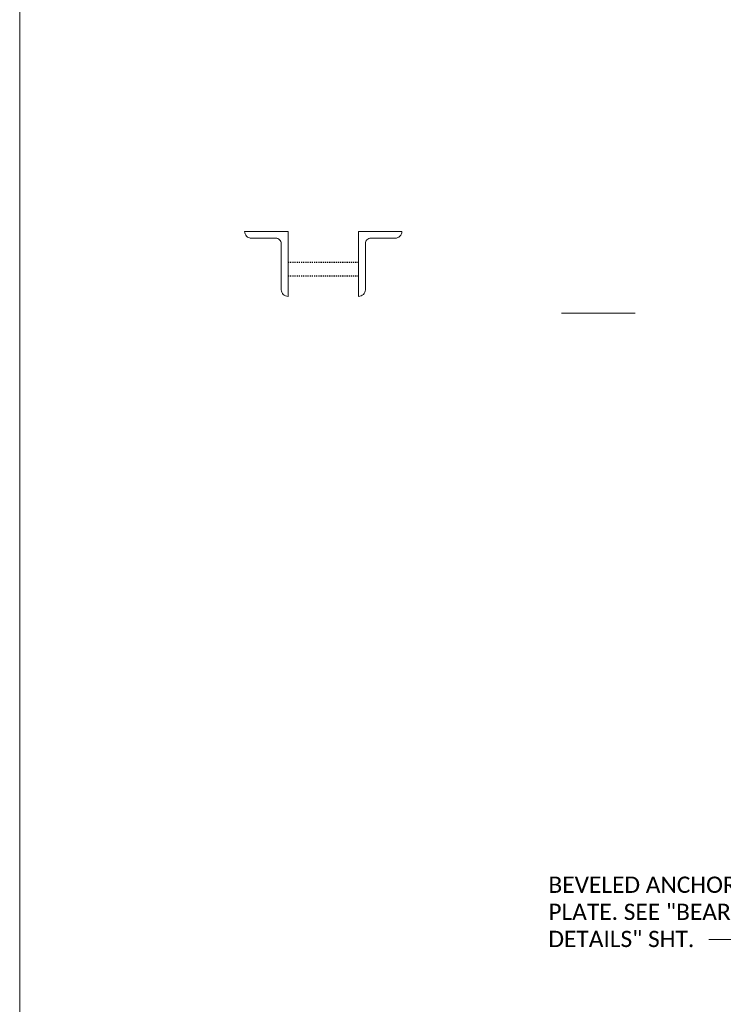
# Model space of a CAD drawing. Extents: x 23 to 1533, y 6 to 258.
# Tile 3 of 16: x 23 to 87, y 91 to 181. Entities that reach past the tile are written whole.
import ezdxf
from ezdxf import colors
from ezdxf.entities.mleader import LeaderData, LeaderLine
from ezdxf.math import Vec2, Vec3

# ---------------------------------------------------------------- set-up
doc = ezdxf.new("R2010")
doc.units = 0
doc.header["$MEASUREMENT"] = 0
doc.linetypes.add('Wisdot2', pattern=[0.125, 0.0625, -0.0625])
for name, color, linetype, lineweight in [('B_ANNO_DIM', 7, 'Continuous', 18), ('B_DETAIL_HIDDEN', 7, 'Wisdot2', 25), ('B_STEEL', 92, 'Continuous', 18)]:
    doc.layers.add(name, color=color, linetype=linetype, lineweight=lineweight)
doc.layers.add('B_ANNO_NOPLOT', color=47, linetype='Continuous', lineweight=18, plot=False)
doc.styles.get("Standard").update_dxf_attribs({"font": 'calibri.ttf'})

# ---------------------------------------------------------------- blocks, each defined once
blk = doc.blocks.new('_Open30')
at = {"color": 0, "linetype": 'ByBlock', "lineweight": -2}
for p, q in [((-1, 0.268), (0, 0)), ((0, 0), (-1, -0.268)), ((0, 0), (-1, 0))]:
    blk.add_line(p, q, dxfattribs=at)
blk = doc.blocks.new('*U40')
at = {"layer": 'B_STEEL', "flags": 128}
blk.add_lwpolyline([(0, 4), (0, 3.02), (0, 0), (0, 0), (2.5, 0), (6, 0), (6, 0), (6, 0, 0.414214), (5.375, 0.625), (1.135, 0.625, -0.414214), (0.625, 1.135), (0.625, 3.375, 0.414214), (0, 4)], format="xyb", dxfattribs=at)
blk = doc.blocks.new('*U52')
at = {"layer": 'B_ANNO_NOPLOT', "flags": 128}
blk.add_lwpolyline([(0, 0), (0, 252), (323.9277, 252), (323.9277, 238.8552), (378, 238.8552), (378, 40.4996), (316.5708, 40.4996), (316.5708, 0)], close=True, dxfattribs=at)
blk = doc.blocks.new('*U127')
at = {"layer": 'B_ANNO_DIM'}
for p, q in [((56.7391, 148.3433, 0.8422), (49.9486, 148.3433, 0.8422)), ((69.7067, 90.583, 0.8422), (63.527, 90.583, 0.8422))]:
    blk.add_line(p, q, dxfattribs=at)
at = {"layer": 'B_ANNO_NOPLOT', "flags": 128}
blk.add_lwpolyline([(0, 0), (0, 252), (323.9277, 252), (323.9277, 238.8552), (378, 238.8552), (378, 40.4996), (316.5708, 40.4996), (316.5708, 0)], close=True, dxfattribs=at)
at = {"layer": 'B_DETAIL_HIDDEN'}
for p, q in [((31.2318, 153.0163, 0.8422), (24.7318, 153.0163, 0.8422)), ((31.2318, 151.7663, 0.8422), (24.7318, 151.7663, 0.8422))]:
    blk.add_line(p, q, dxfattribs=at)
at = {"layer": 'B_STEEL', "xscale": -1, "rotation": 89.99999974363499}
blk.add_blockref('*U40', (24.7318, 155.8915, 0.8422), dxfattribs=at)
at = {"layer": 'B_STEEL', "rotation": 270}
blk.add_blockref('*U40', (31.2318, 155.8915, 0.8422), dxfattribs=at)
at = {"layer": 'B_ANNO_DIM'}
ml = blk.add_multileader_mtext('Standard', dxfattribs=at)
ml.set_content('BEVELED ANCHOR\\PPLATE. SEE "BEARING\\PDETAILS" SHT.', color=256)
ml.set_leader_properties()
ml.set_arrow_properties(name='OPEN30')
ml.build(insert=Vec2(0, 0))
ml.multileader.update_dxf_attribs({"text_right_attachment_type": 3, "dogleg_length": 0.0625, "arrow_head_size": 1.5, "scale": 24})
ctx = ml.context
ctx.base_point, ctx.scale, ctx.char_height, ctx.arrow_head_size, ctx.landing_gap_size, ctx.plane_origin = Vec3(47.9821, 95.628, 0.8422), 24, 1.5, 1.5, 0.75, Vec3(78.4154, 98.3964, 0.8422)
ctx.right_attachment = 3
notes = []
notes.append((ctx, [(0, (1, 1, 0), (71.2067, 90.583, 0.8422), (-1, 0), 1.5, [(0, [(78.4154, 98.3964, 0.8422), (74.123, 90.583, 0.8422)], 0, [])])]))
ctx.mtext.insert, ctx.mtext.flow_direction = Vec3(48.7321, 96.3889, 0.8422), 5
for ctx, leaders in notes:
    for number, flags, end, landing, length, lines in leaders:
        leader = LeaderData()
        leader.index, (leader.has_last_leader_line, leader.has_dogleg_vector, leader.attachment_direction) = number, flags
        leader.last_leader_point, leader.dogleg_vector, leader.dogleg_length = Vec3(end), Vec3(landing), length
        for number, points, colour, breaks in lines:
            line = LeaderLine()
            line.index, line.vertices, line.color, line.breaks = number, Vec3.list(points), colors.encode_raw_color(colour), breaks
            leader.lines.append(line)
        ctx.leaders.append(leader)

msp = doc.modelspace()

# ---------------------------------------------------------------- block references
msp.add_blockref('*U52', (22.505, 6))

# ---------------------------------------------------------------- next in the draw order: block references
msp.add_blockref('*U127', (22.505, 6))

doc.saveas('drawing.dxf')
